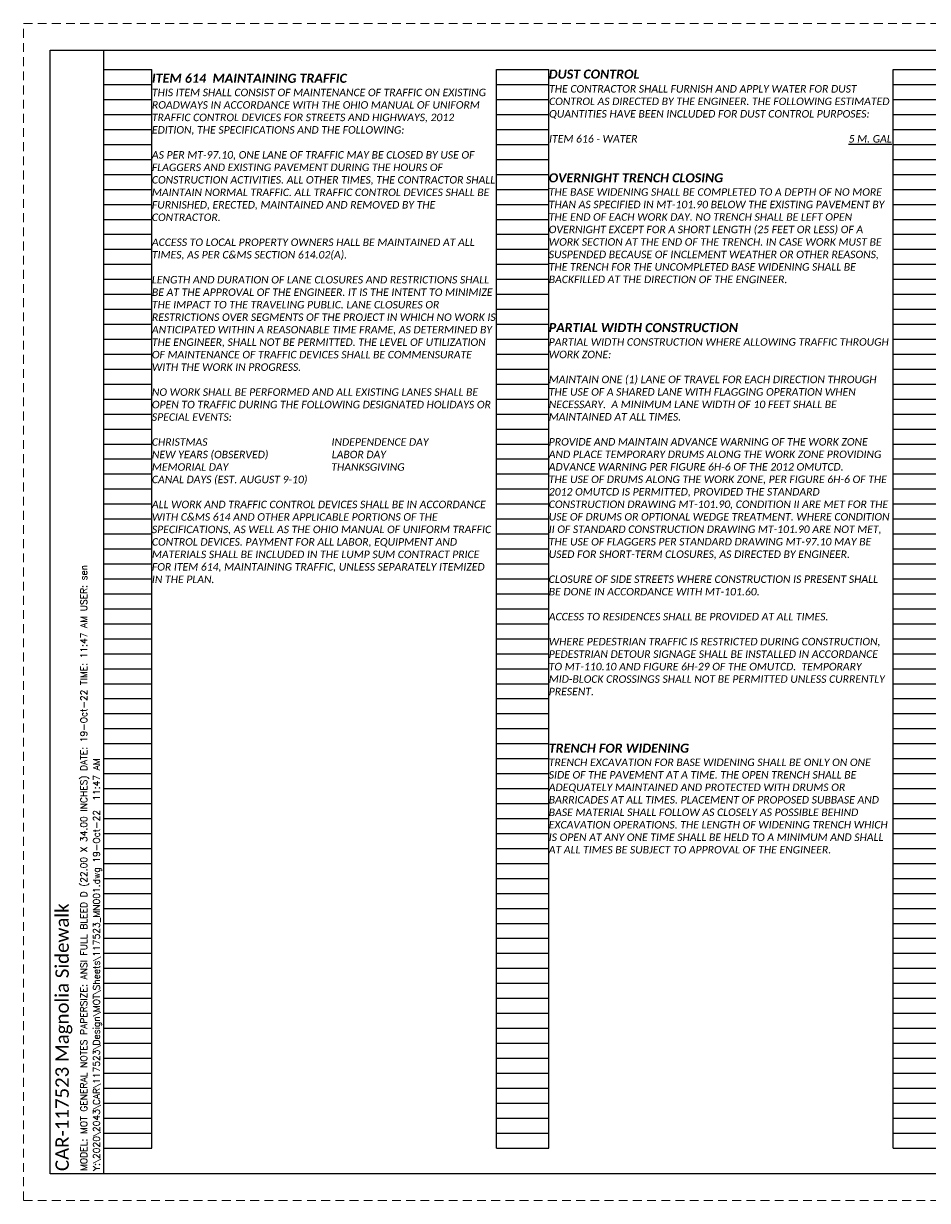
# Paper-space layout 'Layout1' of a CAD drawing. Header units: feet. Extents: x -0.2 to 33.8, y -0.8 to 21.2.
# Tile 1 of 2: x -0.2 to 16.7, y -0.8 to 21.2. Entities that reach past the tile are written whole.
import ezdxf
from ezdxf.enums import TextEntityAlignment as Align

# ---------------------------------------------------------------- set-up
doc = ezdxf.new("R2010")
doc.units = ezdxf.units.FT
doc.header["$MEASUREMENT"] = 0
doc.linetypes.add('OhDOT_USTN3', pattern=[0.22, 0.165, -0.055])
for name, color, linetype in [('SH_Border', 7, 'Continuous'), ('SH_Data', 7, 'Continuous'), ('SH_Text', 7, 'Continuous'), ('SH_TextH', 4, 'Continuous')]:
    doc.layers.add(name, color=color, linetype=linetype)
doc.layers.add('SH_Cut_Line', color=7, linetype='OhDOT_USTN3', lineweight=0, plot=False)
doc.styles.add('DwgStamp', font='romans.shx')
doc.styles.add('Font 70-Main Title', font='calibri.ttf', dxfattribs={"width": 1.15, "height": 0.25})
doc.styles.add('Slanted Normal (0.14) Font 31', font='calibrii.ttf', dxfattribs={"height": 0.14})
doc.styles.add('Slanted Sub-Title (0.17) Font 31', font='calibrii.ttf', dxfattribs={"height": 0.17})
doc.styles.add('Slanted-Normal', font='calibrii.ttf', dxfattribs={"height": 0.14})
doc.styles.add('Straight Sub-Title (0.17) Font 30', font='calibri.ttf', dxfattribs={"height": 0.17})
doc.styles.add('Straight-Normal', font='calibri.ttf', dxfattribs={"height": 0.14})
doc.styles.add('Straight-Sub Title', font='calibri.ttf', dxfattribs={"height": 0.17})

# ---------------------------------------------------------------- blocks, each defined once
blk = doc.blocks.new('4COL')
at = {"layer": 'Defpoints', "color": 3, "linetype": 'Continuous'}
for p, q in [((2, 0.98), (2, 21.14)), ((2, 21.14), (2.9, 21.14)), ((2.9, 0.98), (2.9, 21.14)), ((9.34, 0.98), (9.34, 21.14)), ((9.34, 21.14), (10.32, 21.14)), ((10.32, 0.98), (10.32, 21.14)), ((16.76, 0.98), (16.76, 21.14)), ((16.76, 21.14), (17.74, 21.14)), ((17.74, 0.98), (17.74, 21.14)), ((24.18, 0.98), (24.18, 21.14)), ((24.18, 21.14), (25.16, 21.14)), ((25.16, 0.98), (25.16, 21.14)), ((31.6, 0.98), (31.6, 21.14)), ((31.6, 21.14), (32.5, 21.14)), ((32.5, 0.98), (32.5, 21.14)), ((2, 20.86), (2.9, 20.86)), ((9.34, 20.86), (10.32, 20.86)), ((16.76, 20.86), (17.74, 20.86)), ((24.18, 20.86), (25.16, 20.86)), ((31.6, 20.86), (32.5, 20.86)), ((2, 20.58), (2.9, 20.58)), ((9.34, 20.58), (10.32, 20.58)), ((16.76, 20.58), (17.74, 20.58)), ((24.18, 20.58), (25.16, 20.58)), ((31.6, 20.58), (32.5, 20.58)), ((2, 20.3), (2.9, 20.3)), ((9.34, 20.3), (10.32, 20.3)), ((16.76, 20.3), (17.74, 20.3)), ((24.18, 20.3), (25.16, 20.3)), ((31.6, 20.3), (32.5, 20.3)), ((2, 20.02), (2.9, 20.02)), ((9.34, 20.02), (10.32, 20.02)), ((16.76, 20.02), (17.74, 20.02)), ((24.18, 20.02), (25.16, 20.02)), ((31.6, 20.02), (32.5, 20.02)), ((2, 19.74), (2.9, 19.74)), ((9.34, 19.74), (10.32, 19.74)), ((16.76, 19.74), (17.74, 19.74)), ((24.18, 19.74), (25.16, 19.74)), ((31.6, 19.74), (32.5, 19.74)), ((2, 19.46), (2.9, 19.46)), ((9.34, 19.46), (10.32, 19.46)), ((16.76, 19.46), (17.74, 19.46)), ((24.18, 19.46), (25.16, 19.46)), ((31.6, 19.46), (32.5, 19.46)), ((2, 19.18), (2.9, 19.18)), ((9.34, 19.18), (10.32, 19.18)), ((16.76, 19.18), (17.74, 19.18)), ((24.18, 19.18), (25.16, 19.18)), ((31.6, 19.18), (32.5, 19.18)), ((2, 18.9), (2.9, 18.9)), ((9.34, 18.9), (10.32, 18.9)), ((16.76, 18.9), (17.74, 18.9)), ((24.18, 18.9), (25.16, 18.9)), ((31.6, 18.9), (32.5, 18.9)), ((2, 18.62), (2.9, 18.62)), ((9.34, 18.62), (10.32, 18.62)), ((16.76, 18.62), (17.74, 18.62)), ((24.18, 18.62), (25.16, 18.62)), ((31.6, 18.62), (32.5, 18.62)), ((2, 18.34), (2.9, 18.34)), ((9.34, 18.34), (10.32, 18.34)), ((16.76, 18.34), (17.74, 18.34)), ((24.18, 18.34), (25.16, 18.34)), ((31.6, 18.34), (32.5, 18.34)), ((2, 18.06), (2.9, 18.06)), ((9.34, 18.06), (10.32, 18.06)), ((16.76, 18.06), (17.74, 18.06)), ((24.18, 18.06), (25.16, 18.06)), ((31.6, 18.06), (32.5, 18.06)), ((2, 17.78), (2.9, 17.78)), ((9.34, 17.78), (10.32, 17.78)), ((16.76, 17.78), (17.74, 17.78)), ((24.18, 17.78), (25.16, 17.78)), ((31.6, 17.78), (32.5, 17.78)), ((2, 17.5), (2.9, 17.5)), ((9.34, 17.5), (10.32, 17.5)), ((16.76, 17.5), (17.74, 17.5)), ((24.18, 17.5), (25.16, 17.5)), ((31.6, 17.5), (32.5, 17.5)), ((2, 17.22), (2.9, 17.22)), ((9.34, 17.22), (10.32, 17.22)), ((16.76, 17.22), (17.74, 17.22)), ((24.18, 17.22), (25.16, 17.22)), ((31.6, 17.22), (32.5, 17.22)), ((2, 16.94), (2.9, 16.94)), ((9.34, 16.94), (10.32, 16.94)), ((16.76, 16.94), (17.74, 16.94)), ((24.18, 16.94), (25.16, 16.94)), ((31.6, 16.94), (32.5, 16.94)), ((2, 16.66), (2.9, 16.66)), ((9.34, 16.66), (10.32, 16.66)), ((16.76, 16.66), (17.74, 16.66)), ((24.18, 16.66), (25.16, 16.66)), ((31.6, 16.66), (32.5, 16.66)), ((2, 16.38), (2.9, 16.38)), ((9.34, 16.38), (10.32, 16.38)), ((16.76, 16.38), (17.74, 16.38)), ((24.18, 16.38), (25.16, 16.38)), ((31.6, 16.38), (32.5, 16.38)), ((2, 16.1), (2.9, 16.1)), ((9.34, 16.1), (10.32, 16.1)), ((16.76, 16.1), (17.74, 16.1)), ((24.18, 16.1), (25.16, 16.1)), ((31.6, 16.1), (32.5, 16.1)), ((2, 15.82), (2.9, 15.82)), ((9.34, 15.82), (10.32, 15.82)), ((16.76, 15.82), (17.74, 15.82)), ((24.18, 15.82), (25.16, 15.82)), ((31.6, 15.82), (32.5, 15.82)), ((2, 15.54), (2.9, 15.54)), ((9.34, 15.54), (10.32, 15.54)), ((16.76, 15.54), (17.74, 15.54)), ((24.18, 15.54), (25.16, 15.54)), ((31.6, 15.54), (32.5, 15.54)), ((2, 15.26), (2.9, 15.26)), ((9.34, 15.26), (10.32, 15.26)), ((16.76, 15.26), (17.74, 15.26)), ((24.18, 15.26), (25.16, 15.26)), ((31.6, 15.26), (32.5, 15.26)), ((2, 14.98), (2.9, 14.98)), ((9.34, 14.98), (10.32, 14.98)), ((16.76, 14.98), (17.74, 14.98)), ((24.18, 14.98), (25.16, 14.98)), ((31.6, 14.98), (32.5, 14.98)), ((2, 14.7), (2.9, 14.7)), ((9.34, 14.7), (10.32, 14.7)), ((16.76, 14.7), (17.74, 14.7)), ((24.18, 14.7), (25.16, 14.7)), ((31.6, 14.7), (32.5, 14.7)), ((2, 14.42), (2.9, 14.42)), ((9.34, 14.42), (10.32, 14.42)), ((16.76, 14.42), (17.74, 14.42)), ((24.18, 14.42), (25.16, 14.42)), ((31.6, 14.42), (32.5, 14.42)), ((2, 14.14), (2.9, 14.14)), ((9.34, 14.14), (10.32, 14.14)), ((16.76, 14.14), (17.74, 14.14)), ((24.18, 14.14), (25.16, 14.14)), ((31.6, 14.14), (32.5, 14.14)), ((2, 13.86), (2.9, 13.86)), ((9.34, 13.86), (10.32, 13.86)), ((16.76, 13.86), (17.74, 13.86)), ((24.18, 13.86), (25.16, 13.86)), ((31.6, 13.86), (32.5, 13.86)), ((2, 13.58), (2.9, 13.58)), ((9.34, 13.58), (10.32, 13.58)), ((16.76, 13.58), (17.74, 13.58)), ((24.18, 13.58), (25.16, 13.58)), ((31.6, 13.58), (32.5, 13.58)), ((2, 13.3), (2.9, 13.3)), ((9.34, 13.3), (10.32, 13.3)), ((16.76, 13.3), (17.74, 13.3)), ((24.18, 13.3), (25.16, 13.3)), ((31.6, 13.3), (32.5, 13.3)), ((2, 13.02), (2.9, 13.02)), ((9.34, 13.02), (10.32, 13.02)), ((16.76, 13.02), (17.74, 13.02)), ((24.18, 13.02), (25.16, 13.02)), ((31.6, 13.02), (32.5, 13.02)), ((2, 12.74), (2.9, 12.74)), ((9.34, 12.74), (10.32, 12.74)), ((16.76, 12.74), (17.74, 12.74)), ((24.18, 12.74), (25.16, 12.74)), ((31.6, 12.74), (32.5, 12.74)), ((2, 12.46), (2.9, 12.46)), ((9.34, 12.46), (10.32, 12.46)), ((16.76, 12.46), (17.74, 12.46)), ((24.18, 12.46), (25.16, 12.46)), ((31.6, 12.46), (32.5, 12.46)), ((2, 12.18), (2.9, 12.18)), ((9.34, 12.18), (10.32, 12.18)), ((16.76, 12.18), (17.74, 12.18)), ((24.18, 12.18), (25.16, 12.18)), ((31.6, 12.18), (32.5, 12.18)), ((2, 11.9), (2.9, 11.9)), ((9.34, 11.9), (10.32, 11.9)), ((16.76, 11.9), (17.74, 11.9)), ((24.18, 11.9), (25.16, 11.9)), ((31.6, 11.9), (32.5, 11.9)), ((2, 11.62), (2.9, 11.62)), ((9.34, 11.62), (10.32, 11.62)), ((16.76, 11.62), (17.74, 11.62)), ((24.18, 11.62), (25.16, 11.62)), ((31.6, 11.62), (32.5, 11.62)), ((2, 11.34), (2.9, 11.34)), ((9.34, 11.34), (10.32, 11.34)), ((16.76, 11.34), (17.74, 11.34)), ((24.18, 11.34), (25.16, 11.34)), ((31.6, 11.34), (32.5, 11.34)), ((2, 11.06), (2.9, 11.06)), ((9.34, 11.06), (10.32, 11.06)), ((16.76, 11.06), (17.74, 11.06)), ((24.18, 11.06), (25.16, 11.06)), ((31.6, 11.06), (32.5, 11.06)), ((2, 10.78), (2.9, 10.78)), ((9.34, 10.78), (10.32, 10.78)), ((16.76, 10.78), (17.74, 10.78)), ((24.18, 10.78), (25.16, 10.78)), ((31.6, 10.78), (32.5, 10.78)), ((2, 10.5), (2.9, 10.5)), ((9.34, 10.5), (10.32, 10.5)), ((16.76, 10.5), (17.74, 10.5)), ((24.18, 10.5), (25.16, 10.5)), ((31.6, 10.5), (32.5, 10.5)), ((2, 10.22), (2.9, 10.22)), ((9.34, 10.22), (10.32, 10.22)), ((16.76, 10.22), (17.74, 10.22)), ((24.18, 10.22), (25.16, 10.22)), ((31.6, 10.22), (32.5, 10.22)), ((2, 9.94), (2.9, 9.94)), ((9.34, 9.94), (10.32, 9.94)), ((16.76, 9.94), (17.74, 9.94)), ((24.18, 9.94), (25.16, 9.94)), ((31.6, 9.94), (32.5, 9.94)), ((2, 9.66), (2.9, 9.66)), ((9.34, 9.66), (10.32, 9.66)), ((16.76, 9.66), (17.74, 9.66)), ((24.18, 9.66), (25.16, 9.66)), ((31.6, 9.66), (32.5, 9.66)), ((2, 9.38), (2.9, 9.38)), ((9.34, 9.38), (10.32, 9.38)), ((16.76, 9.38), (17.74, 9.38)), ((24.18, 9.38), (25.16, 9.38)), ((31.6, 9.38), (32.5, 9.38)), ((2, 9.1), (2.9, 9.1)), ((9.34, 9.1), (10.32, 9.1)), ((16.76, 9.1), (17.74, 9.1)), ((24.18, 9.1), (25.16, 9.1)), ((31.6, 9.1), (32.5, 9.1)), ((2, 8.82), (2.9, 8.82)), ((9.34, 8.82), (10.32, 8.82)), ((16.76, 8.82), (17.74, 8.82)), ((24.18, 8.82), (25.16, 8.82)), ((31.6, 8.82), (32.5, 8.82)), ((2, 8.54), (2.9, 8.54)), ((9.34, 8.54), (10.32, 8.54)), ((16.76, 8.54), (17.74, 8.54)), ((24.18, 8.54), (25.16, 8.54)), ((31.6, 8.54), (32.5, 8.54)), ((2, 8.26), (2.9, 8.26)), ((9.34, 8.26), (10.32, 8.26)), ((16.76, 8.26), (17.74, 8.26)), ((24.18, 8.26), (25.16, 8.26)), ((31.6, 8.26), (32.5, 8.26)), ((2, 7.98), (2.9, 7.98)), ((9.34, 7.98), (10.32, 7.98)), ((16.76, 7.98), (17.74, 7.98)), ((24.18, 7.98), (25.16, 7.98)), ((31.6, 7.98), (32.5, 7.98)), ((2, 7.7), (2.9, 7.7)), ((9.34, 7.7), (10.32, 7.7)), ((16.76, 7.7), (17.74, 7.7)), ((24.18, 7.7), (25.16, 7.7)), ((31.6, 7.7), (32.5, 7.7)), ((2, 7.42), (2.9, 7.42)), ((9.34, 7.42), (10.32, 7.42)), ((16.76, 7.42), (17.74, 7.42)), ((24.18, 7.42), (25.16, 7.42)), ((31.6, 7.42), (32.5, 7.42)), ((2, 7.14), (2.9, 7.14)), ((9.34, 7.14), (10.32, 7.14)), ((16.76, 7.14), (17.74, 7.14)), ((24.18, 7.14), (25.16, 7.14)), ((31.6, 7.14), (32.5, 7.14)), ((2, 6.86), (2.9, 6.86)), ((9.34, 6.86), (10.32, 6.86)), ((16.76, 6.86), (17.74, 6.86)), ((24.18, 6.86), (25.16, 6.86)), ((31.6, 6.86), (32.5, 6.86)), ((2, 6.58), (2.9, 6.58)), ((9.34, 6.58), (10.32, 6.58)), ((16.76, 6.58), (17.74, 6.58)), ((24.18, 6.58), (25.16, 6.58)), ((31.6, 6.58), (32.5, 6.58)), ((2, 6.3), (2.9, 6.3)), ((9.34, 6.3), (10.32, 6.3)), ((16.76, 6.3), (17.74, 6.3)), ((24.18, 6.3), (25.16, 6.3)), ((31.6, 6.3), (32.5, 6.3)), ((2, 6.02), (2.9, 6.02)), ((9.34, 6.02), (10.32, 6.02)), ((16.76, 6.02), (17.74, 6.02)), ((24.18, 6.02), (25.16, 6.02)), ((31.6, 6.02), (32.5, 6.02)), ((2, 5.74), (2.9, 5.74)), ((9.34, 5.74), (10.32, 5.74)), ((16.76, 5.74), (17.74, 5.74)), ((24.18, 5.74), (25.16, 5.74)), ((31.6, 5.74), (32.5, 5.74)), ((2, 5.46), (2.9, 5.46)), ((9.34, 5.46), (10.32, 5.46)), ((16.76, 5.46), (17.74, 5.46)), ((24.18, 5.46), (25.16, 5.46)), ((31.6, 5.46), (32.5, 5.46)), ((2, 5.18), (2.9, 5.18)), ((9.34, 5.18), (10.32, 5.18)), ((16.76, 5.18), (17.74, 5.18)), ((24.18, 5.18), (25.16, 5.18)), ((31.6, 5.18), (32.5, 5.18)), ((2, 4.9), (2.9, 4.9)), ((9.34, 4.9), (10.32, 4.9)), ((16.76, 4.9), (17.74, 4.9)), ((24.18, 4.9), (25.16, 4.9)), ((31.6, 4.9), (32.5, 4.9)), ((2, 4.62), (2.9, 4.62)), ((9.34, 4.62), (10.32, 4.62)), ((16.76, 4.62), (17.74, 4.62)), ((24.18, 4.62), (25.16, 4.62)), ((31.6, 4.62), (32.5, 4.62)), ((2, 4.34), (2.9, 4.34)), ((9.34, 4.34), (10.32, 4.34)), ((16.76, 4.34), (17.74, 4.34)), ((24.18, 4.34), (25.16, 4.34)), ((31.6, 4.34), (32.5, 4.34)), ((2, 4.06), (2.9, 4.06)), ((9.34, 4.06), (10.32, 4.06)), ((16.76, 4.06), (17.74, 4.06)), ((24.18, 4.06), (25.16, 4.06)), ((31.6, 4.06), (32.5, 4.06)), ((2, 3.78), (2.9, 3.78)), ((9.34, 3.78), (10.32, 3.78)), ((16.76, 3.78), (17.74, 3.78)), ((24.18, 3.78), (25.16, 3.78)), ((31.6, 3.78), (32.5, 3.78)), ((2, 3.5), (2.9, 3.5)), ((9.34, 3.5), (10.32, 3.5)), ((16.76, 3.5), (17.74, 3.5)), ((24.18, 3.5), (25.16, 3.5)), ((31.6, 3.5), (32.5, 3.5)), ((2, 3.22), (2.9, 3.22)), ((9.34, 3.22), (10.32, 3.22)), ((16.76, 3.22), (17.74, 3.22)), ((24.18, 3.22), (25.16, 3.22)), ((31.6, 3.22), (32.5, 3.22)), ((2, 2.94), (2.9, 2.94)), ((9.34, 2.94), (10.32, 2.94)), ((16.76, 2.94), (17.74, 2.94)), ((24.18, 2.94), (25.16, 2.94)), ((31.6, 2.94), (32.5, 2.94)), ((2, 2.66), (2.9, 2.66)), ((9.34, 2.66), (10.32, 2.66)), ((16.76, 2.66), (17.74, 2.66)), ((24.18, 2.66), (25.16, 2.66)), ((31.6, 2.66), (32.5, 2.66)), ((2, 2.38), (2.9, 2.38)), ((9.34, 2.38), (10.32, 2.38)), ((16.76, 2.38), (17.74, 2.38)), ((24.18, 2.38), (25.16, 2.38)), ((31.6, 2.38), (32.5, 2.38)), ((2, 2.1), (2.9, 2.1)), ((9.34, 2.1), (10.32, 2.1)), ((16.76, 2.1), (17.74, 2.1)), ((24.18, 2.1), (25.16, 2.1)), ((31.6, 2.1), (32.5, 2.1)), ((2, 1.82), (2.9, 1.82)), ((9.34, 1.82), (10.32, 1.82)), ((16.76, 1.82), (17.74, 1.82)), ((24.18, 1.82), (25.16, 1.82)), ((31.6, 1.82), (32.5, 1.82)), ((2, 1.54), (2.9, 1.54)), ((9.34, 1.54), (10.32, 1.54)), ((16.76, 1.54), (17.74, 1.54)), ((24.18, 1.54), (25.16, 1.54)), ((31.6, 1.54), (32.5, 1.54)), ((2, 1.26), (2.9, 1.26)), ((9.34, 1.26), (10.32, 1.26)), ((16.76, 1.26), (17.74, 1.26)), ((24.18, 1.26), (25.16, 1.26)), ((31.6, 1.26), (32.5, 1.26)), ((2, 0.98), (2.9, 0.98)), ((9.34, 0.98), (10.32, 0.98)), ((16.76, 0.98), (17.74, 0.98)), ((24.18, 0.98), (25.16, 0.98)), ((31.6, 0.98), (32.5, 0.98))]:
    blk.add_line(p, q, dxfattribs=at)
blk = doc.blocks.new('BLKWO_NEW')
at = {"layer": 'SH_Border', "linetype": 'Continuous', "flags": 128}
blk.add_lwpolyline([(0.5, 21.5), (33.5, 21.5), (33.5, 0.5), (0.5, 0.5), (0.5, 21.5)], close=True, dxfattribs=at)
blk.add_lwpolyline([(1.5, 0.5), (1.5, 21.5)], dxfattribs=at)
at = {"layer": 'SH_Cut_Line', "color": 7, "linetype": 'OhDOT_USTN3', "flags": 128}
blk.add_lwpolyline([(0, 0), (34, 0), (34, 22), (0, 22), (0, 0)], close=True, dxfattribs=at)
at = {"layer": 'SH_Data', "style": 'Font 70-Main Title', "width": 1.15, "flags": 8}
blk.add_attdef('TITLEAREA2T', text='', height=0.25, rotation=90, dxfattribs=at).set_placement((32.75, 13), align=Align.MIDDLE_CENTER)
at = {"layer": 'SH_Data', "style": 'Straight-Sub Title'}
for tag, p in [('XXX', (32.75, 2)), ('XXX', (32.75, 1.5)), ('XXXXXX', (32.75, 1))]:
    blk.add_attdef(tag, text='', height=0.17, dxfattribs=at).set_placement(p, align=Align.BOTTOM_CENTER)
at = {"layer": 'SH_Data', "style": 'Straight Sub-Title (0.17) Font 30', "flags": 8}
blk.add_attdef('PROJECT', text='', height=0.25, rotation=90, dxfattribs=at).set_placement((0.721, 0.55), align=Align.MIDDLE_LEFT)
at = {"layer": 'SH_Data', "style": 'Straight-Normal'}
for tag, p in [('SHEETNO', (32.375, 0.551)), ('SHEETTOTAL', (33.125, 0.549))]:
    blk.add_attdef(tag, text='', height=0.14, dxfattribs=at).set_placement(p, align=Align.CENTER)

psp = doc.layouts.get("Layout1")

# ---------------------------------------------------------------- block references
at = {"layer": 'SH_Border'}
ref = psp.add_blockref('BLKWO_NEW', (-0.25, -0.75), dxfattribs=at)
ref.add_attrib('PROJECT', 'CAR-117523 Magnolia Sidewalk', dxfattribs={"layer": 'SH_Data', "height": 0.25, "rotation": 90, "style": 'Straight Sub-Title (0.17) Font 30'}).set_placement((0.471, -0.2), align=Align.MIDDLE_LEFT)
at = {"layer": 'SH_Text'}
psp.add_blockref('4COL', (-0.75, -0.75), dxfattribs=at)

# ---------------------------------------------------------------- texts
at = {"layer": 'SH_Border', "char_height": 0.17, "attachment_point": 1, "style": 'Slanted Sub-Title (0.17) Font 31'}
for s, insert, width in [('{\\fCalibri|b1|i1|c0|p34;\\C4;ITEM 614  MAINTAINING TRAFFIC}', (2.15, 20.312), 6.43343), ('{\\fCalibri|b1|i1|c0|p34;\\C4;OVERNIGHT TRENCH CLOSING}', (9.57, 18.451), 6.44), ('{\\fCalibri|b1|i1|c0|p34;\\C4;TRENCH FOR WIDENING}', (9.57, 7.79), 6.44)]:
    psp.add_mtext(s, dxfattribs=dict(at, insert=insert, width=width))
at = {"layer": 'SH_Data', "linetype": 'Continuous', "style": 'DwgStamp'}
for s, p in [('MODEL: MOT GENERAL NOTES PAPERSIZE: ANSI FULL BLEED D (22.00 X 34.00 INCHES) DATE: 19-Oct-22 TIME: 11:47 AM USER: sen', (0.938, -0.2)), ('Y:\\2020\\2043\\CAR\\117523\\Design\\MOT\\Sheets\\117523_MN001.dwg 19-Oct-22  11:47 AM', (1.175, -0.2))]:
    psp.add_text(s, height=0.125, rotation=90, dxfattribs=at).set_placement(p)
at = {"layer": 'SH_Text', "char_height": 0.14, "attachment_point": 1}
for s, insert, width, style in [('THIS ITEM SHALL CONSIST OF MAINTENANCE OF TRAFFIC ON EXISTING ROADWAYS IN ACCORDANCE WITH THE OHIO MANUAL OF UNIFORM TRAFFIC CONTROL DEVICES FOR STREETS AND HIGHWAYS, 2012 EDITION, THE SPECIFICATIONS AND THE FOLLOWING:\\P\\PAS PER MT-97.10, ONE LANE OF TRAFFIC MAY BE CLOSED BY USE OF FLAGGERS AND EXISTING PAVEMENT DURING THE HOURS OF CONSTRUCTION ACTIVITIES. ALL OTHER TIMES, THE CONTRACTOR SHALL MAINTAIN NORMAL TRAFFIC. ALL TRAFFIC CONTROL DEVICES SHALL BE FURNISHED, ERECTED, MAINTAINED AND REMOVED BY THE CONTRACTOR.\\P\\PACCESS TO LOCAL PROPERTY OWNERS HALL BE MAINTAINED AT ALL TIMES, AS PER C&MS SECTION 614.02(A).\\P\\PLENGTH AND DURATION OF LANE CLOSURES AND RESTRICTIONS SHALL BE AT THE APPROVAL OF THE ENGINEER. IT IS THE INTENT TO MINIMIZE THE IMPACT TO THE TRAVELING PUBLIC. LANE CLOSURES OR RESTRICTIONS OVER SEGMENTS OF THE PROJECT IN WHICH NO WORK IS ANTICIPATED WITHIN A REASONABLE TIME FRAME, AS DETERMINED BY THE ENGINEER, SHALL NOT BE PERMITTED. THE LEVEL OF UTILIZATION OF MAINTENANCE OF TRAFFIC DEVICES SHALL BE COMMENSURATE WITH THE WORK IN PROGRESS.\\P\\PNO WORK SHALL BE PERFORMED AND ALL EXISTING LANES SHALL BE OPEN TO TRAFFIC DURING THE FOLLOWING DESIGNATED HOLIDAYS OR SPECIAL EVENTS:\\P\\PCHRISTMAS                                               INDEPENDENCE DAY\\PNEW YEARS (OBSERVED)                        LABOR DAY\\PMEMORIAL DAY                                       THANKSGIVING\\PCANAL DAYS (EST. AUGUST 9-10)\\P\\PALL WORK AND TRAFFIC CONTROL DEVICES SHALL BE IN ACCORDANCE WITH C&MS 614 AND OTHER APPLICABLE PORTIONS OF THE SPECIFICATIONS, AS WELL AS THE OHIO MANUAL OF UNIFORM TRAFFIC CONTROL DEVICES. PAYMENT FOR ALL LABOR, EQUIPMENT AND MATERIALS SHALL BE INCLUDED IN THE LUMP SUM CONTRACT PRICE FOR ITEM 614, MAINTAINING TRAFFIC, UNLESS SEPARATELY ITEMIZED IN THE PLAN.', (2.15, 20.032), 6.44, 'Slanted Normal (0.14) Font 31'), ('THE CONTRACTOR SHALL FURNISH AND APPLY WATER FOR DUST CONTROL AS DIRECTED BY THE ENGINEER. THE FOLLOWING ESTIMATED QUANTITIES HAVE BEEN INCLUDED FOR DUST CONTROL PURPOSES:\\P\\PITEM 616 - WATER^I^I^I^I^I^I^I^I{\\L5 M. GAL}', (9.576, 20.099), 6.44, 'Slanted Normal (0.14) Font 31'), ('THE BASE WIDENING SHALL BE COMPLETED TO A DEPTH OF NO MORE THAN AS SPECIFIED IN MT-101.90 BELOW THE EXISTING PAVEMENT BY THE END OF EACH WORK DAY. NO TRENCH SHALL BE LEFT OPEN OVERNIGHT EXCEPT FOR A SHORT LENGTH (25 FEET OR LESS) OF A WORK SECTION AT THE END OF THE TRENCH. IN CASE WORK MUST BE SUSPENDED BECAUSE OF INCLEMENT WEATHER OR OTHER REASONS, THE TRENCH FOR THE UNCOMPLETED BASE WIDENING SHALL BE BACKFILLED AT THE DIRECTION OF THE ENGINEER.', (9.57, 18.171), 6.44, 'Slanted Normal (0.14) Font 31'), ('{\\fCalibri|b1|i1|c0|p34;\\H1.21431x;\\C4;PARTIAL WIDTH CONSTRUCTION \\Ffont30|c0;\\H0.82351x;\\C256;\\P\\fCalibri|b0|i1|c0|p34;PARTIAL WIDTH CONSTRUCTION WHERE ALLOWING TRAFFIC THROUGH WORK ZONE:\\P\\PMAINTAIN ONE (1) LANE OF TRAVEL FOR EACH DIRECTION THROUGH THE USE OF A SHARED LANE WITH FLAGGING OPERATION WHEN NECESSARY.  A MINIMUM LANE WIDTH OF 10 FEET SHALL BE MAINTAINED AT ALL TIMES. \\P\\PPROVIDE AND MAINTAIN ADVANCE WARNING OF THE WORK ZONE AND PLACE TEMPORARY DRUMS ALONG THE WORK ZONE PROVIDING ADVANCE WARNING PER FIGURE 6H-6 OF THE 2012 OMUTCD. \\PTHE USE OF DRUMS ALONG THE WORK ZONE, PER FIGURE 6H-6 OF THE 2012 OMUTCD IS PERMITTED, PROVIDED THE STANDARD CONSTRUCTION DRAWING MT-101.90, CONDITION II ARE MET FOR THE USE OF DRUMS OR OPTIONAL WEDGE TREATMENT. WHERE CONDITION II OF STANDARD CONSTRUCTION DRAWING MT-101.90 ARE NOT MET, THE USE OF FLAGGERS PER STANDARD DRAWING MT-97.10 MAY BE USED FOR SHORT-TERM CLOSURES, AS DIRECTED BY ENGINEER. \\P\\PCLOSURE OF SIDE STREETS WHERE CONSTRUCTION IS PRESENT SHALL BE DONE IN ACCORDANCE WITH MT-101.60. \\P\\PACCESS TO RESIDENCES SHALL BE PROVIDED AT ALL TIMES.\\P\\PWHERE PEDESTRIAN TRAFFIC IS RESTRICTED DURING CONSTRUCTION, PEDESTRIAN DETOUR SIGNAGE SHALL BE INSTALLED IN ACCORDANCE TO MT-110.10 AND FIGURE 6H-29 OF THE OMUTCD.  TEMPORARY MID-BLOCK CROSSINGS SHALL NOT BE PERMITTED UNLESS CURRENTLY PRESENT.}', (9.57, 15.651), 6.37633, 'Slanted-Normal'), ('TRENCH EXCAVATION FOR BASE WIDENING SHALL BE ONLY ON ONE SIDE OF THE PAVEMENT AT A TIME. THE OPEN TRENCH SHALL BE ADEQUATELY MAINTAINED AND PROTECTED WITH DRUMS OR BARRICADES AT ALL TIMES. PLACEMENT OF PROPOSED SUBBASE AND BASE MATERIAL SHALL FOLLOW AS CLOSELY AS POSSIBLE BEHIND EXCAVATION OPERATIONS. THE LENGTH OF WIDENING TRENCH WHICH IS OPEN AT ANY ONE TIME SHALL BE HELD TO A MINIMUM AND SHALL AT ALL TIMES BE SUBJECT TO APPROVAL OF THE ENGINEER.', (9.57, 7.51), 6.44, 'Slanted Normal (0.14) Font 31')]:
    psp.add_mtext(s, dxfattribs=dict(at, insert=insert, width=width, style=style))
at = {"layer": 'SH_TextH', "insert": (9.57, 20.39), "char_height": 0.17, "width": 6.44, "attachment_point": 1, "style": 'Slanted Sub-Title (0.17) Font 31'}
psp.add_mtext('{\\fCalibri|b1|i1|c0|p34;\\C4;DUST CONTROL}', dxfattribs=at)

doc.saveas('drawing.dxf')
